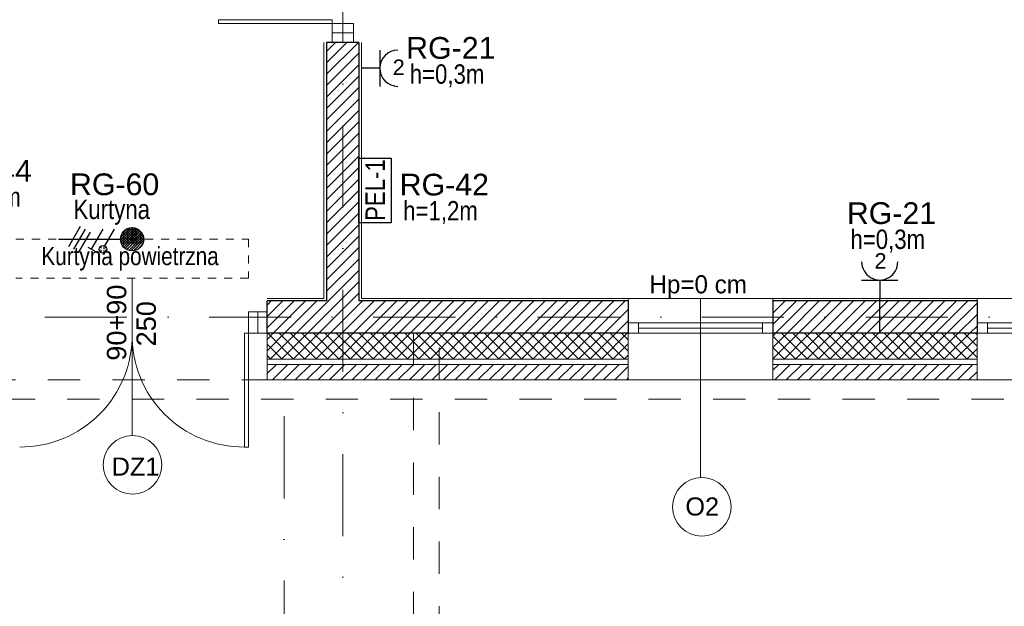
# Model space of a CAD drawing. Header units: metres. Extents: x 10441 to 19716, y -6570 to 1447.
# Tile 45 of 57: x 16831 to 17593, y -4465 to -4011. Entities that reach past the tile are written whole.
import ezdxf
from ezdxf.enums import TextEntityAlignment as Align

# ---------------------------------------------------------------- set-up
doc = ezdxf.new("R2010")
doc.units = ezdxf.units.M
doc.header["$MEASUREMENT"] = 0
doc.linetypes.add('8', pattern=[0.5, 0.25, -0.25])
doc.linetypes.add('DASHDOT', pattern=[25.4, 12.7, -6.35, 0, -6.35])
for name, color, linetype, lineweight in [('#elektryczne', 8, 'Continuous', 20), ('A_B.CIENKIE', 8, 'Continuous', 9), ('A_DRZWI', 8, 'Continuous', 5), ('A_HACZE', 8, 'Continuous', 5), ('A_OPISY', 8, 'Continuous', 18), ('A_OSIE', 8, 'Continuous', 13), ('A_OZACZENIE DRZWI', 8, 'Continuous', 13), ('A_OZNACZENIA OKIEN', 8, 'Continuous', 13), ('A_PROJEKTOWANE ŚCIANY MUROWANE NOŚNE', 8, 'Continuous', 30), ('A_STAL CIENKIE', 8, 'Continuous', 0), ('A_STOLARKA', 8, 'Continuous', 5), ('A_TYNK', 8, 'Continuous', 5), ('A_WYMIARY WEWNETRZNE', 8, 'Continuous', 18), ('A_WYPOSAZENIE', 8, 'Continuous', 5), ('EB_obwody', 8, 'Continuous', 13)]:
    doc.layers.add(name, color=color, linetype=linetype, lineweight=lineweight)
doc.layers.add('A_OZNACZENIA WARSTW', color=8, linetype='Continuous')
doc.layers.add('EB_gniazda', color=1, linetype='Continuous')
doc.styles.add('ARIAL', font='arial.ttf')
doc.styles.add('GENERATED_STYLE_2', font='ARIALN.TTF')
doc.styles.add('m1_romans', font='romans.shx', dxfattribs={"width": 0.8})
doc.styles.add('opisy okien', font='txt', dxfattribs={"height": 15})

# ---------------------------------------------------------------- blocks, each defined once
blk = doc.blocks.new('A$C2DA918A7')
at = {"layer": 'A_OZACZENIE DRZWI'}
blk.add_line((-34.51165960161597, 1.11734898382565e-05), (34.51165960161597, -1.11734898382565e-05), dxfattribs=at)
at = {"layer": 'A_OZACZENIE DRZWI', "ltscale": 0.1, "style": 'm1_romans', "width": 0.8}
blk.add_attdef('SZEROKOSC', text='', height=9.999999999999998, rotation=359.9999866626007, dxfattribs=at).set_placement((0, 0), align=Align.BOTTOM_CENTER)
blk.add_attdef('WYSOKOSC', text='', height=9.999999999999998, rotation=359.9999866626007, dxfattribs=at).set_placement((-0.8503443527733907, -3.39353739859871), align=Align.TOP_CENTER)
blk = doc.blocks.new('podkład')
at = {"layer": 'A_B.CIENKIE', "color": 8, "linetype": '8', "ltscale": 100}
for p, q in [((12953.48930023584, -3333.647664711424), (12953.48930071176, -2008.699123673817)), ((12973.48930023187, -3344.699123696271), (12973.48930071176, -2008.699123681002))]:
    blk.add_line(p, q, dxfattribs=at)
at = {"layer": 'A_DRZWI', "color": 8, "ltscale": 2}
for p, q in [((12890.55110052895, -1776.421937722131), (12907.05110049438, -1776.421937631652)), ((12833.02393439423, -2008.699123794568), (12833.02393430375, -1992.19912382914))]:
    blk.add_line(p, q, dxfattribs=at)
for points in [[(12802.55110048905, -1769.144752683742), (12802.55110056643, -1766.144752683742), (12890.55110056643, -1766.144754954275), (12890.55110048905, -1769.144754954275)], [(12907.05110045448, -1769.144761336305), (12907.05110053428, -1783.699126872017), (12890.55110056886, -1783.699120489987), (12890.55110048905, -1769.144754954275)], [(12825.7467580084, -1992.199123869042), (12840.30112354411, -1992.199123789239), (12840.30111716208, -2008.699123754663), (12825.74675162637, -2008.699123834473)], [(12825.74674935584, -2096.699123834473), (12822.74674935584, -2096.699123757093), (12822.74675162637, -2008.699123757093), (12825.74675162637, -2008.699123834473)]]:
    blk.add_lwpolyline(points, close=True, dxfattribs=at)
for centre, start, end in [((12649.44542770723, -2010.354527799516), 269.5362280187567, 1.09889581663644), ((12822.04807548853, -2010.354527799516), 178.9011041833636, 270.4637719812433)]:
    blk.add_arc(centre, 86.31719918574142, start, end, dxfattribs=at)
at = {"layer": 'A_HACZE', "color": 8, "linetype": 'Continuous'}
for p, q in [((12910.89059645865, -1783.699123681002), (12886.30110023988, -1808.288619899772)), ((12902.05176169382, -1783.699123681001), (12886.30110035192, -1799.449785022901)), ((12893.21292692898, -1783.699123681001), (12886.30110046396, -1790.61095014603)), ((12911.30110044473, -1792.127454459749), (12886.30110012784, -1817.127454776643)), ((12911.30110033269, -1800.966289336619), (12886.3011000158, -1825.966289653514)), ((12911.30110022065, -1809.80512421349), (12886.30109990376, -1834.805124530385)), ((12911.30110010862, -1818.643959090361), (12886.30109979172, -1843.643959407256)), ((12911.30109999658, -1827.482793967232), (12886.30109967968, -1852.482794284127)), ((12911.30109988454, -1836.321628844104), (12886.30109956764, -1861.321629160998)), ((12911.3010997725, -1845.160463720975), (12886.3010994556, -1870.160464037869)), ((12911.30109966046, -1853.999298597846), (12886.30109934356, -1878.99929891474)), ((12911.30109954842, -1862.838133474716), (12886.30109923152, -1887.838133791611)), ((12911.30109943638, -1871.676968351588), (12886.30109911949, -1896.676968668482)), ((12911.30109932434, -1880.515803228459), (12886.30109900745, -1905.515803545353)), ((12911.3010992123, -1889.35463810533), (12886.30109889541, -1914.354638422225)), ((12911.30109910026, -1898.193472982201), (12886.30109878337, -1923.193473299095)), ((12911.30109898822, -1907.032307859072), (12886.30109867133, -1932.032308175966)), ((12911.30109887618, -1915.871142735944), (12886.30109855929, -1940.871143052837)), ((12911.30109876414, -1924.709977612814), (12886.30109844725, -1949.709977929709)), ((12911.30109865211, -1933.548812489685), (12886.30109833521, -1958.548812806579)), ((12911.30109854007, -1942.387647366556), (12886.30109822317, -1967.38764768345)), ((12911.30109842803, -1951.226482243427), (12886.30109811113, -1976.226482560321)), ((12911.30109831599, -1960.065317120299), (12862.66729175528, -2008.699123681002)), ((12911.30109820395, -1968.904151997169), (12871.50612652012, -2008.699123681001)), ((12911.30109809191, -1977.742986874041), (12880.34496128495, -2008.699123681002)), ((12861.15078746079, -1983.699123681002), (12840.30193619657, -2004.547974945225)), ((12852.31195269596, -1983.699123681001), (12840.3023693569, -1995.708707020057)), ((12843.47311793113, -1983.699123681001), (12840.30280251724, -1986.869439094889)), ((12869.98962222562, -1983.699123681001), (12844.98962222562, -2008.699123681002)), ((12878.82845699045, -1983.699123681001), (12853.82845699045, -2008.699123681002)), ((12914.18379604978, -1983.699123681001), (12889.18379604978, -2008.699123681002)), ((12923.02263081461, -1983.699123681), (12898.02263081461, -2008.699123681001)), ((12931.86146557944, -1983.699123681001), (12906.86146557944, -2008.699123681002)), ((12940.70030034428, -1983.699123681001), (12915.70030034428, -2008.699123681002)), ((12949.53913510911, -1983.699123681), (12924.53913510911, -2008.699123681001)), ((12958.37796987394, -1983.699123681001), (12933.37796987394, -2008.699123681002)), ((12967.21680463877, -1983.699123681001), (12942.21680463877, -2008.699123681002)), ((12976.0556394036, -1983.699123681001), (12951.0556394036, -2008.699123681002)), ((12984.89447416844, -1983.699123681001), (12959.89447416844, -2008.699123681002)), ((12993.73330893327, -1983.699123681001), (12968.73330893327, -2008.699123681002)), ((13002.5721436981, -1983.699123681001), (12977.5721436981, -2008.699123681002)), ((13011.41097846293, -1983.699123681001), (12986.41097846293, -2008.699123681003)), ((13020.24981322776, -1983.699123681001), (12995.24981322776, -2008.699123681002)), ((13029.08864799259, -1983.699123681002), (13004.08864799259, -2008.699123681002)), ((13037.92748275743, -1983.699123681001), (13012.92748275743, -2008.699123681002)), ((13046.76631752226, -1983.699123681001), (13021.76631752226, -2008.699123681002)), ((13055.60515228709, -1983.699123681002), (13030.60515228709, -2008.699123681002)), ((13064.44398705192, -1983.699123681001), (13039.44398705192, -2008.699123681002)), ((13073.28282181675, -1983.699123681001), (13048.28282181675, -2008.699123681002)), ((13082.12165658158, -1983.699123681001), (13057.12165658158, -2008.699123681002)), ((13090.96049134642, -1983.699123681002), (13065.96049134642, -2008.699123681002)), ((13099.79932611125, -1983.699123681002), (13074.79932611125, -2008.699123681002)), ((13108.63816087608, -1983.699123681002), (13083.63816087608, -2008.699123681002)), ((13117.47699564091, -1983.699123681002), (13092.47699564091, -2008.699123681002)), ((13250.05951711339, -1983.699123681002), (13231.80109801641, -2001.957542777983)), ((13241.22068234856, -1983.699123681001), (13231.80109801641, -1993.118708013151)), ((13232.38184758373, -1983.699123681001), (13231.80109801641, -1984.279873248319)), ((13258.89835187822, -1983.699123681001), (13233.89835187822, -2008.699123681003)), ((13267.73718664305, -1983.699123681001), (13242.73718664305, -2008.699123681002)), ((13276.57602140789, -1983.699123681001), (13251.57602140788, -2008.699123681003)), ((13285.41485617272, -1983.699123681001), (13260.41485617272, -2008.699123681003)), ((13294.25369093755, -1983.699123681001), (13269.25369093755, -2008.699123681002)), ((13303.09252570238, -1983.699123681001), (13278.09252570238, -2008.699123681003)), ((13311.93136046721, -1983.699123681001), (13286.93136046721, -2008.699123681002)), ((13320.77019523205, -1983.699123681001), (13295.77019523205, -2008.699123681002)), ((13329.60902999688, -1983.699123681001), (13304.60902999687, -2008.699123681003)), ((13338.44786476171, -1983.699123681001), (13313.44786476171, -2008.699123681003)), ((13347.28669952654, -1983.699123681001), (13322.28669952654, -2008.699123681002)), ((13356.12553429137, -1983.699123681), (13331.12553429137, -2008.699123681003)), ((13364.96436905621, -1983.699123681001), (13339.9643690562, -2008.699123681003)), ((13373.80320382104, -1983.699123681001), (13348.80320382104, -2008.699123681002)), ((13382.64203858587, -1983.699123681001), (13357.64203858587, -2008.699123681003)), ((13389.80109801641, -1985.378899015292), (13366.4808733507, -2008.699123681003)), ((13119.80109801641, -1990.213856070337), (13101.31583040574, -2008.699123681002)), ((13389.80109801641, -1994.217733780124), (13375.31970811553, -2008.699123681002)), ((13119.80109801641, -1999.052690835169), (13110.15466517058, -2008.699123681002)), ((13389.80109801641, -2003.056568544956), (13384.15854288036, -2008.699123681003)), ((12853.82845699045, -2008.699123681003), (12840.30112022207, -2022.226460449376)), ((12844.98962222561, -2008.699123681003), (12840.30112022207, -2013.387625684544)), ((12860.71805158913, -2028.699123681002), (12840.71805158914, -2008.699123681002)), ((12862.66729175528, -2008.699123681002), (12842.66729175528, -2028.699123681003)), ((12869.55688635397, -2028.699123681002), (12849.55688635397, -2008.699123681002)), ((12871.50612652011, -2008.699123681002), (12851.50612652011, -2028.699123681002)), ((12878.3957211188, -2028.699123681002), (12858.3957211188, -2008.699123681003)), ((12880.34496128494, -2008.699123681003), (12860.34496128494, -2028.699123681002)), ((12887.23455588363, -2028.699123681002), (12867.23455588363, -2008.699123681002)), ((12889.18379604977, -2008.699123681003), (12869.18379604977, -2028.699123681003)), ((12896.07339064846, -2028.699123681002), (12876.07339064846, -2008.699123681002)), ((12898.0226308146, -2008.699123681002), (12878.0226308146, -2028.699123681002)), ((12904.91222541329, -2028.699123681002), (12884.9122254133, -2008.699123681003)), ((12906.86146557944, -2008.699123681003), (12886.86146557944, -2028.699123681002)), ((12913.75106017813, -2028.699123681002), (12893.75106017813, -2008.699123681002)), ((12915.70030034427, -2008.699123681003), (12895.70030034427, -2028.699123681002)), ((12922.58989494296, -2028.699123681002), (12902.58989494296, -2008.699123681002)), ((12924.5391351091, -2008.699123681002), (12904.5391351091, -2028.699123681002)), ((12931.42872970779, -2028.699123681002), (12911.42872970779, -2008.699123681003)), ((12933.37796987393, -2008.699123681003), (12913.37796987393, -2028.699123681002)), ((12940.26756447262, -2028.699123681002), (12920.26756447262, -2008.699123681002)), ((12942.21680463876, -2008.699123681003), (12922.21680463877, -2028.699123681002)), ((12949.10639923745, -2028.699123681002), (12929.10639923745, -2008.699123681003)), ((12951.0556394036, -2008.699123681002), (12931.0556394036, -2028.699123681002)), ((12957.94523400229, -2028.699123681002), (12937.94523400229, -2008.699123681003)), ((12959.89447416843, -2008.699123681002), (12939.89447416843, -2028.699123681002)), ((12966.78406876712, -2028.699123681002), (12946.78406876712, -2008.699123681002)), ((12968.73330893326, -2008.699123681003), (12948.73330893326, -2028.699123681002)), ((12975.62290353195, -2028.699123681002), (12955.62290353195, -2008.699123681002)), ((12977.57214369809, -2008.699123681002), (12957.57214369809, -2028.699123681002)), ((12984.46173829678, -2028.699123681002), (12964.46173829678, -2008.699123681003)), ((12986.41097846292, -2008.699123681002), (12966.41097846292, -2028.699123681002)), ((12993.30057306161, -2028.699123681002), (12973.30057306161, -2008.699123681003)), ((12995.24981322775, -2008.699123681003), (12975.24981322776, -2028.699123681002)), ((13002.13940782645, -2028.699123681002), (12982.13940782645, -2008.699123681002)), ((13004.08864799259, -2008.699123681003), (12984.08864799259, -2028.699123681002)), ((13010.97824259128, -2028.699123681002), (12990.97824259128, -2008.699123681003)), ((13012.92748275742, -2008.699123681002), (12992.92748275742, -2028.699123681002)), ((13019.81707735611, -2028.699123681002), (12999.81707735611, -2008.699123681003)), ((13021.76631752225, -2008.699123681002), (13001.76631752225, -2028.699123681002)), ((13028.65591212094, -2028.699123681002), (13008.65591212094, -2008.699123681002)), ((13030.60515228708, -2008.699123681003), (13010.60515228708, -2028.699123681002)), ((13037.49474688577, -2028.699123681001), (13017.49474688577, -2008.699123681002)), ((13039.44398705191, -2008.699123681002), (13019.44398705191, -2028.699123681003)), ((13046.3335816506, -2028.699123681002), (13026.3335816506, -2008.699123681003)), ((13048.28282181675, -2008.699123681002), (13028.28282181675, -2028.699123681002)), ((13055.17241641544, -2028.699123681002), (13035.17241641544, -2008.699123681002)), ((13057.12165658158, -2008.699123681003), (13037.12165658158, -2028.699123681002)), ((13064.01125118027, -2028.699123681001), (13044.01125118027, -2008.699123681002)), ((13065.96049134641, -2008.699123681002), (13045.96049134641, -2028.699123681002)), ((13072.8500859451, -2028.699123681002), (13052.8500859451, -2008.699123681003)), ((13074.79932611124, -2008.699123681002), (13054.79932611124, -2028.699123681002)), ((13081.68892070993, -2028.699123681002), (13061.68892070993, -2008.699123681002)), ((13083.63816087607, -2008.699123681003), (13063.63816087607, -2028.699123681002)), ((13090.52775547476, -2028.699123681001), (13070.52775547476, -2008.699123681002)), ((13092.47699564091, -2008.699123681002), (13072.47699564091, -2028.699123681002)), ((13099.3665902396, -2028.699123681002), (13079.3665902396, -2008.699123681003)), ((13101.31583040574, -2008.699123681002), (13081.31583040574, -2028.699123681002)), ((13108.20542500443, -2028.699123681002), (13088.20542500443, -2008.699123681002)), ((13110.15466517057, -2008.699123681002), (13090.15466517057, -2028.699123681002)), ((13117.04425976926, -2028.699123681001), (13097.04425976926, -2008.699123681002)), ((13118.9934999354, -2008.699123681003), (13098.9934999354, -2028.699123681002)), ((13119.80109801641, -2022.61712716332), (13105.88309453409, -2008.699123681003)), ((13119.80109801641, -2013.778292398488), (13114.72192929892, -2008.699123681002)), ((13119.80109801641, -2007.891525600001), (13118.99349993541, -2008.699123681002)), ((13251.57602140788, -2008.699123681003), (13231.80109801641, -2028.474047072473)), ((13242.73718664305, -2008.699123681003), (13231.80109801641, -2019.63521230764)), ((13233.89835187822, -2008.699123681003), (13231.80109801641, -2010.796377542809)), ((13249.62678124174, -2028.699123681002), (13231.80109801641, -2010.873440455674)), ((13258.46561600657, -2028.699123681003), (13238.46561600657, -2008.699123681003)), ((13260.41485617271, -2008.699123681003), (13240.41485617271, -2028.699123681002)), ((13267.3044507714, -2028.699123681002), (13247.3044507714, -2008.699123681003)), ((13269.25369093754, -2008.699123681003), (13249.25369093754, -2028.699123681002)), ((13276.14328553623, -2028.699123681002), (13256.14328553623, -2008.699123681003)), ((13278.09252570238, -2008.699123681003), (13258.09252570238, -2028.699123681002)), ((13284.98212030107, -2028.699123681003), (13264.98212030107, -2008.699123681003)), ((13286.93136046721, -2008.699123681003), (13266.93136046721, -2028.699123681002)), ((13293.8209550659, -2028.699123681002), (13273.8209550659, -2008.699123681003)), ((13295.77019523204, -2008.699123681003), (13275.77019523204, -2028.699123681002)), ((13302.65978983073, -2028.699123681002), (13282.65978983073, -2008.699123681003)), ((13304.60902999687, -2008.699123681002), (13284.60902999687, -2028.699123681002)), ((13311.49862459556, -2028.699123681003), (13291.49862459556, -2008.699123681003)), ((13313.4478647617, -2008.699123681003), (13293.4478647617, -2028.699123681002)), ((13320.33745936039, -2028.699123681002), (13300.33745936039, -2008.699123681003)), ((13322.28669952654, -2008.699123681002), (13302.28669952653, -2028.699123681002)), ((13329.17629412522, -2028.699123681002), (13309.17629412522, -2008.699123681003)), ((13331.12553429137, -2008.699123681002), (13311.12553429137, -2028.699123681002)), ((13338.01512889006, -2028.699123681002), (13318.01512889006, -2008.699123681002)), ((13339.9643690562, -2008.699123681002), (13319.9643690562, -2028.699123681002)), ((13346.85396365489, -2028.699123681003), (13326.85396365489, -2008.699123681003)), ((13348.80320382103, -2008.699123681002), (13328.80320382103, -2028.699123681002)), ((13355.69279841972, -2028.699123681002), (13335.69279841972, -2008.699123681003)), ((13357.64203858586, -2008.699123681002), (13337.64203858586, -2028.699123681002)), ((13364.53163318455, -2028.699123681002), (13344.53163318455, -2008.699123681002)), ((13366.48087335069, -2008.699123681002), (13346.48087335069, -2028.699123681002)), ((13373.37046794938, -2028.699123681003), (13353.37046794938, -2008.699123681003)), ((13375.31970811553, -2008.699123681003), (13355.31970811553, -2028.699123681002)), ((13382.20930271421, -2028.699123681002), (13362.20930271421, -2008.699123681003)), ((13384.15854288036, -2008.699123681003), (13364.15854288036, -2028.699123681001)), ((13389.80109801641, -2027.452084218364), (13371.04813747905, -2008.699123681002)), ((13389.80109801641, -2011.895403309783), (13372.99737764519, -2028.699123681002)), ((13389.80109801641, -2018.613249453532), (13379.88697224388, -2008.699123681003)), ((13389.80109801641, -2009.7744146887), (13388.72580700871, -2008.699123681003)), ((12851.8792168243, -2028.699123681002), (12840.30112022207, -2017.121027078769)), ((13119.80109801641, -2016.730360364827), (13107.83233470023, -2028.699123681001)), ((13240.7879464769, -2028.699123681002), (13231.80109801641, -2019.712275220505)), ((12843.04038205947, -2028.699123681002), (12840.30112022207, -2025.959861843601)), ((13119.80109801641, -2025.569195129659), (13116.67116946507, -2028.699123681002)), ((13389.80109801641, -2020.734238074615), (13381.83621241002, -2028.699123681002)), ((12847.50612652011, -2032.699123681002), (12840.30234532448, -2039.902904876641)), ((12856.34496128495, -2032.699123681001), (12844.34496128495, -2044.699123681)), ((12865.18379604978, -2032.699123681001), (12853.18379604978, -2044.699123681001)), ((12874.02263081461, -2032.699123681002), (12862.02263081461, -2044.699123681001)), ((12882.86146557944, -2032.699123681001), (12870.86146557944, -2044.699123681)), ((12891.70030034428, -2032.699123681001), (12879.70030034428, -2044.699123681)), ((12900.53913510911, -2032.699123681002), (12888.53913510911, -2044.699123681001)), ((12909.37796987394, -2032.699123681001), (12897.37796987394, -2044.699123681)), ((12918.21680463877, -2032.699123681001), (12906.21680463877, -2044.699123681)), ((12927.0556394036, -2032.699123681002), (12915.0556394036, -2044.699123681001)), ((12935.89447416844, -2032.699123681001), (12923.89447416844, -2044.699123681)), ((12944.73330893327, -2032.699123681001), (12932.73330893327, -2044.699123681)), ((12953.5721436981, -2032.699123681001), (12941.5721436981, -2044.699123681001)), ((12962.41097846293, -2032.699123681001), (12950.41097846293, -2044.699123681)), ((12971.24981322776, -2032.699123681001), (12959.24981322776, -2044.699123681)), ((12980.08864799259, -2032.699123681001), (12968.08864799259, -2044.699123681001)), ((12988.92748275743, -2032.699123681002), (12976.92748275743, -2044.699123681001)), ((12997.76631752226, -2032.699123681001), (12985.76631752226, -2044.699123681)), ((13006.60515228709, -2032.699123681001), (12994.60515228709, -2044.699123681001)), ((13015.44398705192, -2032.699123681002), (13003.44398705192, -2044.699123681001)), ((13024.28282181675, -2032.699123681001), (13012.28282181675, -2044.699123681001)), ((13033.12165658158, -2032.699123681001), (13021.12165658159, -2044.699123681)), ((13041.96049134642, -2032.699123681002), (13029.96049134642, -2044.699123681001)), ((13050.79932611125, -2032.699123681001), (13038.79932611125, -2044.699123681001)), ((13059.63816087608, -2032.699123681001), (13047.63816087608, -2044.699123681)), ((13068.47699564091, -2032.699123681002), (13056.47699564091, -2044.699123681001)), ((13077.31583040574, -2032.699123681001), (13065.31583040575, -2044.699123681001)), ((13086.15466517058, -2032.699123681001), (13074.15466517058, -2044.699123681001)), ((13094.99349993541, -2032.699123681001), (13082.99349993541, -2044.699123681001)), ((13103.83233470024, -2032.699123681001), (13091.83233470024, -2044.699123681)), ((13112.67116946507, -2032.699123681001), (13100.67116946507, -2044.699123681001)), ((13119.80109801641, -2034.408029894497), (13109.5100042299, -2044.699123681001)), ((13231.94911171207, -2028.699123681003), (13231.80109801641, -2028.551109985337)), ((13236.41485617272, -2032.699123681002), (13231.80109801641, -2037.31288183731)), ((13245.25369093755, -2032.699123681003), (13233.25369093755, -2044.699123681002)), ((13254.09252570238, -2032.699123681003), (13242.09252570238, -2044.699123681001)), ((13262.93136046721, -2032.699123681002), (13250.93136046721, -2044.699123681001)), ((13271.77019523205, -2032.699123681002), (13259.77019523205, -2044.699123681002)), ((13280.60902999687, -2032.699123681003), (13268.60902999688, -2044.699123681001)), ((13289.44786476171, -2032.699123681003), (13277.44786476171, -2044.699123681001)), ((13298.28669952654, -2032.699123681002), (13286.28669952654, -2044.699123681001)), ((13307.12553429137, -2032.699123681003), (13295.12553429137, -2044.699123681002)), ((13315.9643690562, -2032.699123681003), (13303.9643690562, -2044.699123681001)), ((13324.80320382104, -2032.699123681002), (13312.80320382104, -2044.699123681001)), ((13333.64203858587, -2032.699123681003), (13321.64203858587, -2044.699123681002)), ((13342.4808733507, -2032.699123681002), (13330.4808733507, -2044.699123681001)), ((13351.31970811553, -2032.699123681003), (13339.31970811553, -2044.699123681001)), ((13360.15854288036, -2032.699123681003), (13348.15854288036, -2044.699123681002)), ((13368.9973776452, -2032.699123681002), (13356.9973776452, -2044.699123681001)), ((13377.83621241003, -2032.699123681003), (13365.83621241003, -2044.699123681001)), ((13386.67504717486, -2032.699123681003), (13374.67504717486, -2044.699123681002)), ((13389.80109801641, -2038.411907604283), (13383.51388193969, -2044.699123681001)), ((13119.80109801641, -2043.246864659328), (13118.34883899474, -2044.699123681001))]:
    blk.add_line(p, q, dxfattribs=at)
at = {"layer": 'A_OSIE', "color": 8, "linetype": 'DASHDOT', "ltscale": 5}
for p, q in [((12898.80109801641, -449.791586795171), (12898.80109801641, -2335.959549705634)), ((14256.99008953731, -1996.199123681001), (10108.72888648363, -1996.199123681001)), ((12853.48929991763, -3407.364031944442), (12853.48929992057, -2044.699123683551))]:
    blk.add_line(p, q, dxfattribs=at)
at = {"layer": 'A_OZNACZENIA OKIEN', "color": 8}
blk.add_line((13175.80105579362, -2120.210369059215), (13175.80109801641, -1981.699123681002), dxfattribs=at)
at = {"layer": 'A_OZNACZENIA WARSTW', "color": 8, "linetype": 'Continuous'}
blk.add_line((13314.47204037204, -2008.699123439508), (13314.47204038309, -1981.699123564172), dxfattribs=at)
at = {"layer": 'A_PROJEKTOWANE ŚCIANY MUROWANE NOŚNE', "color": 8}
for p, q in [((12886.30109801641, -1783.699123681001), (12886.30109801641, -1983.699123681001)), ((12911.30109801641, -1783.699123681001), (12886.30109801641, -1783.699123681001)), ((12911.30109801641, -1783.699123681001), (12911.30109801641, -1983.699123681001)), ((12886.30109801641, -1983.699123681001), (12840.30234532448, -1983.699123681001)), ((12840.30234532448, -2008.699123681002), (12840.30234532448, -1983.699123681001)), ((13119.80109801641, -1983.699123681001), (12911.30109801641, -1983.699123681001)), ((13119.80109801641, -1983.699123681), (13119.80109801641, -2008.699123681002)), ((13389.80109801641, -1983.699123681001), (13231.80109801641, -1983.699123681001)), ((13231.80109801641, -1983.699123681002), (13231.80109801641, -2008.699123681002)), ((13389.80109801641, -1983.699123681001), (13389.80109801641, -2008.699123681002)), ((13119.80109801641, -2008.699123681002), (12840.30112022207, -2008.699123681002)), ((13389.80109801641, -2008.699123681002), (13231.80109801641, -2008.699123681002))]:
    blk.add_line(p, q, dxfattribs=at)
at = {"layer": 'A_STAL CIENKIE', "color": 8, "linetype": '8', "ltscale": 100}
for p, q in [((10470.61767534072, -2044.699123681), (13910.61767534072, -2044.699123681)), ((13910.61767534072, -2059.699123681), (10470.61767534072, -2059.699123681))]:
    blk.add_line(p, q, dxfattribs=at)
at = {"layer": 'A_STOLARKA', "color": 8}
for p, q in [((13119.80109801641, -2044.699123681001), (13119.80109801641, -1981.699123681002)), ((13119.80109801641, -1981.699123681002), (13231.80109801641, -1981.699123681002)), ((13231.80109801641, -1981.699123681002), (13231.80109801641, -2044.699123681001)), ((13389.80109801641, -2044.699123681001), (13389.80109801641, -1981.699123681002)), ((13389.80109801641, -1981.699123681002), (13689.80109801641, -1981.699123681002)), ((13231.80109801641, -2000.699123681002), (13119.80109801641, -2000.699123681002)), ((13119.80109801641, -2008.699123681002), (13119.80109801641, -2000.699123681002)), ((13119.80109801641, -2000.699123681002), (13127.80109801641, -2000.699123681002)), ((13127.80109801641, -2000.699123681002), (13127.80109801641, -2008.699123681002)), ((13223.80109801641, -2008.699123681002), (13223.80109801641, -2000.699123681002)), ((13223.80109801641, -2000.699123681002), (13231.80109801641, -2000.699123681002)), ((13231.80109801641, -2000.699123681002), (13231.80109801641, -2008.699123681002)), ((13689.80109801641, -2000.699123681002), (13389.80109801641, -2000.699123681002)), ((13389.80109801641, -2008.699123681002), (13389.80109801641, -2000.699123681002)), ((13389.80109801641, -2000.699123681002), (13397.80109801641, -2000.699123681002)), ((13397.80109801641, -2000.699123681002), (13397.80109801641, -2008.699123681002)), ((13223.80109801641, -2008.699123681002), (13119.80109801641, -2008.699123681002)), ((13127.80109801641, -2008.699123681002), (13119.80109801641, -2008.699123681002)), ((13223.80109801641, -2004.699123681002), (13127.80109801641, -2004.699123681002)), ((13231.80109801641, -2008.699123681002), (13223.80109801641, -2008.699123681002)), ((13231.80109801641, -2008.699123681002), (13227.80109801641, -2008.699123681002)), ((13681.80109801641, -2008.699123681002), (13389.80109801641, -2008.699123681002)), ((13397.80109801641, -2008.699123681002), (13389.80109801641, -2008.699123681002)), ((13577.80109801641, -2004.699123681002), (13397.80109801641, -2004.699123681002)), ((13231.80109801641, -2044.699123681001), (13119.80109801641, -2044.699123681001)), ((13689.80109801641, -2044.699123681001), (13389.80109801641, -2044.699123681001))]:
    blk.add_line(p, q, dxfattribs=at)
at = {"layer": 'A_TYNK', "color": 8}
for p, q in [((12884.30109801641, -1981.699123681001), (12884.30109801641, -1783.699123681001)), ((12913.30109801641, -1981.699123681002), (12913.30109801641, -1783.699123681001)), ((12840.30112022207, -1981.699123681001), (12884.30109801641, -1981.699123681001)), ((13119.80109801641, -1981.699123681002), (12913.30109801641, -1981.699123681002)), ((13847.61767534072, -1981.699123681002), (13231.80109801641, -1981.699123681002))]:
    blk.add_line(p, q, dxfattribs=at)
at = {"layer": 'A_TYNK', "color": 8, "linetype": 'Continuous'}
for p, q in [((12840.30112022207, -2008.699123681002), (12840.30112022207, -2028.699123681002)), ((13119.80109801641, -2028.699123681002), (12840.30112022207, -2028.699123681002)), ((12840.30234532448, -2028.699123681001), (12840.30234532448, -2044.699123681)), ((13119.80109801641, -2028.699123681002), (12840.30234532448, -2028.699123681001)), ((13119.80109801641, -2032.699123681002), (12840.30234532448, -2032.699123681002)), ((13119.80109801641, -2028.699123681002), (13119.80109801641, -2044.699123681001)), ((13389.80109801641, -2028.699123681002), (13231.80109801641, -2028.699123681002)), ((13231.80109801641, -2028.699123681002), (13231.80109801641, -2044.699123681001)), ((13389.80109801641, -2028.699123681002), (13231.80109801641, -2028.699123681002)), ((13389.80109801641, -2032.699123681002), (13231.80109801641, -2032.699123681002)), ((13389.80109801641, -2028.699123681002), (13389.80109801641, -2044.699123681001)), ((13119.80109801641, -2044.699123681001), (12840.30234532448, -2044.699123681)), ((13389.80109801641, -2044.699123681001), (13231.80109801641, -2044.699123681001))]:
    blk.add_line(p, q, dxfattribs=at)
at = {"layer": 'A_WYMIARY WEWNETRZNE', "color": 8, "linetype": 'Continuous'}
blk.add_line((12735.74676544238, -1965.937482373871), (12735.74676544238, -2087.71703781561), dxfattribs=at)
for centre, radius in [((12736.02122686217, -2110.388489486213), 22.67311292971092), ((13176.75842367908, -2142.968615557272), 22.6297797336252)]:
    blk.add_circle(centre, radius, dxfattribs=at)
at = {"layer": 'A_WYPOSAZENIE', "color": 8, "linetype": '8', "ltscale": 25}
for p, q in [((12645.74676544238, -1935.937482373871), (12825.74676544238, -1935.937482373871)), ((12825.74676544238, -1935.937482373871), (12825.74676544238, -1965.937482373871)), ((12825.74676544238, -1965.937482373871), (12645.74676544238, -1965.937482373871))]:
    blk.add_line(p, q, dxfattribs=at)
at = {"layer": 'A_OZACZENIE DRZWI', "color": 8, "ltscale": 0.1}
ref = blk.add_blockref('A$C2DA918A7', (12735.74675426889, -2000.449141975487), dxfattribs=dict(at, rotation=90.00000000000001))
ref.add_attrib('WYSOKOSC', '250', dxfattribs={"ltscale": 0.1, "height": 15, "rotation": 89.99998666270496, "style": 'ARIAL'}).set_placement((12739.14029166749, -2001.29948632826), align=Align.TOP_CENTER)
ref.add_attrib('SZEROKOSC', '90+90', dxfattribs={"ltscale": 0.1, "height": 15, "rotation": 89.99998666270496, "style": 'ARIAL'}).set_placement((12735.74675426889, -2000.449141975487), align=Align.BOTTOM_CENTER)
at = {"layer": 'A_OPISY', "color": 8, "linetype": 'Continuous', "lineweight": 18, "style": 'GENERATED_STYLE_2'}
blk.add_text('Kurtyna powietrzna', height=14, dxfattribs=at).set_placement((12665.55263553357, -1955.959452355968))
at = {"layer": 'A_OZACZENIE DRZWI', "color": 8, "ltscale": 0.1, "style": 'm1_romans', "width": 0.8}
for height, rotation, p in [(9.999999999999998, 98.48606379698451, (12735.07340499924, -773.1345972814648)), (9.999999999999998, 359.9999866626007, (12573.80109761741, -1012.699123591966)), (10, 89.99998666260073, (11565.28648170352, -1150.140513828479)), (10, 89.99998666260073, (11872.28647681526, -1150.140513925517)), (10, 89.99998666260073, (12230.0299382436, -1245.640516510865)), (10, 89.99998666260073, (12385.87455241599, -1249.440511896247)), (10, 89.99998666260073, (11565.28648170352, -1370.893575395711)), (10, 89.99998666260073, (11872.28645446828, -1370.893572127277)), (10, 89.99998666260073, (12230.02996477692, -1370.893572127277)), (10, 89.99998666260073, (12389.30112414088, -1370.893575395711)), (10, 89.99998666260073, (11748.79356551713, -1556.148106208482)), (10, 89.99998666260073, (11986.60303356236, -1556.148106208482)), (10, 89.99998666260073, (12389.30112414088, -1556.148106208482)), (9.999999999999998, 359.9999866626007, (12235.05107882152, -1664.199726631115)), (9.999999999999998, 359.9999866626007, (12235.05108258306, -1880.199727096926)), (10, 89.99998666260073, (11745.78146827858, -2001.940509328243))]:
    blk.add_attdef('SZEROKOSC', text='', height=height, rotation=rotation, dxfattribs=at).set_placement(p, align=Align.BOTTOM_CENTER)
for height, rotation, p in [(9.999999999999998, 98.48606379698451, (12738.55527363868, -773.4748506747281)), (9.999999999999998, 359.9999866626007, (12572.95075326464, -1016.092660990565)), (10, 89.99998666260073, (11568.68001910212, -1150.990858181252)), (10, 89.99998666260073, (11875.68001421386, -1150.99085827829)), (10, 89.99998666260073, (12233.4234756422, -1246.490860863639)), (10, 89.99998666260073, (12389.26808981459, -1250.29085624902)), (10, 89.99998666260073, (11568.68001910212, -1371.743919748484)), (10, 89.99998666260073, (11875.67999186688, -1371.743916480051)), (10, 89.99998666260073, (12233.42350217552, -1371.743916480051)), (10, 89.99998666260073, (12392.69466153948, -1371.743919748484)), (10, 89.99998666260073, (11752.18710291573, -1556.998450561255)), (10, 89.99998666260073, (11989.99657096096, -1556.998450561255)), (10, 89.99998666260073, (12392.69466153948, -1556.998450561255)), (9.999999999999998, 359.9999866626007, (12234.20073446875, -1667.593264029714)), (9.999999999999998, 359.9999866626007, (12234.20073823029, -1883.593264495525)), (10, 89.99998666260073, (11749.17500567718, -2002.790853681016))]:
    blk.add_attdef('WYSOKOSC', text='', height=height, rotation=rotation, dxfattribs=at).set_placement(p, align=Align.TOP_CENTER)
at = {"layer": 'A_OZNACZENIA OKIEN', "color": 8, "linetype": 'Continuous', "lineweight": 18}
for s, style, p in [('Hp=0 cm', 'opisy okien', (13136.24584562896, -1977.81235696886)), ('DZ1', 'ARIAL', (12719.97707591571, -2118.750979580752)), ('O2', 'ARIAL', (13164.04474836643, -2149.626787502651))]:
    blk.add_text(s, height=14, dxfattribs=dict(at, style=style)).set_placement(p)
at = {"layer": 'A_OZNACZENIA OKIEN', "color": 8, "ltscale": 0.1, "style": 'm1_romans', "width": 0.8}
for rotation, p in [(278.8676103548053, (13373.70664788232, -593.0389180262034)), (278.8676103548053, (12983.87047797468, -650.7428324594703)), (278.8676103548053, (12445.73344982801, -730.3954332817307)), (278.8676103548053, (12224.14761391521, -763.193563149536)), (1.333739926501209e-05, (14017.48017931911, -900.0312284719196)), (278.8676103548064, (11021.54002507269, -941.1980809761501)), (278.8676103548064, (10640.68906773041, -997.5678272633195)), (1.333739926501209e-05, (14017.48017931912, -1574.699076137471)), (89.99998666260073, (10819.60299063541, -2080.704484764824)), (89.99998666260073, (11204.60299063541, -2080.704484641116)), (89.99998666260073, (11970.60303479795, -2080.704484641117)), (89.99998666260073, (13175.80106696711, -2080.704484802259)), (89.99998666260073, (13539.80106696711, -2080.704484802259))]:
    blk.add_attdef('SZEROKOSC', text='', height=10, rotation=rotation, dxfattribs=at).set_placement(p, align=Align.BOTTOM_CENTER)
for rotation, p in [(278.8676103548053, (13403.2764654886, -587.5649020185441)), (278.8676103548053, (13013.44029558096, -645.2688164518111)), (278.8676103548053, (12475.3032674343, -724.9214172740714)), (278.8676103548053, (12253.7174315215, -757.7195471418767)), (1.333739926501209e-05, (14011.09242843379, -903.424767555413)), (278.8676103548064, (11051.10984267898, -935.7240649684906)), (278.8676103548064, (10670.2588853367, -992.09381125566)), (1.333739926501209e-05, (14011.0924284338, -1578.092615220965)), (89.99998666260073, (10822.99652803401, -2081.554829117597)), (89.99998666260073, (11207.99652803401, -2081.55482899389)), (89.99998666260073, (11973.99657219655, -2081.55482899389)), (89.99998666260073, (13179.19460436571, -2081.554829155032)), (89.99998666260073, (13543.19460436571, -2081.554829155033))]:
    blk.add_attdef('WYSOKOSC', text='', height=10, rotation=rotation, dxfattribs=at).set_placement(p, align=Align.TOP_CENTER)
blk = doc.blocks.new('*U202')
at = {"layer": 'EB_gniazda', "lineweight": 30}
for p, q in [((-89923641.27206813, -54758981.53886176), (-89923641.27206847, -54759009.57530021)), ((-89923641.27206829, -54758995.55708098), (-89923655.49257392, -54758995.55708081))]:
    blk.add_line(p, q, dxfattribs=at)
blk.add_arc((-89923627.27209064, -54758995.55708115), 13.999977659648, 89.99999829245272, 269.9999982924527, dxfattribs=at)
at = {"layer": 'EB_gniazda', "linetype": 'Continuous', "insert": (-89923631.31769565, -54758988.79583126), "char_height": 12, "attachment_point": 1, "style": 'ARIAL'}
blk.add_mtext_dynamic_manual_height_columns('{\\C0;2}', width=397.3306308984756, gutter_width=1, heights=[0], dxfattribs=at)
blk = doc.blocks.new('*U201')
at = {"layer": 'EB_gniazda', "lineweight": 30}
for p, q in [((-89923641.28964579, -54759009.55639441), (-89923613.25320734, -54759009.55639476)), ((-89923627.27142656, -54759009.55639458), (-89923627.27142674, -54759023.7769002))]:
    blk.add_line(p, q, dxfattribs=at)
blk.add_arc((-89923627.27142641, -54758995.55641693), 13.99997765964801, 179.9999982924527, 359.9999982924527, dxfattribs=at)
at = {"layer": 'EB_gniazda', "linetype": 'Continuous', "insert": (-89923631.31769565, -54758988.79583126), "char_height": 12, "attachment_point": 1, "style": 'ARIAL'}
blk.add_mtext_dynamic_manual_height_columns('{\\C0;2}', width=397.3306308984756, gutter_width=1, heights=[0], dxfattribs=at)
blk = doc.blocks.new('*U195')
at = {"layer": 'EB_gniazda', "color": 1, "linetype": 'Continuous', "lineweight": 30}
blk.add_lwpolyline([(-89923277.5076978, -54758918.14873587), (-89923227.5076978, -54758918.14873587), (-89923227.5076978, -54758943.14873587), (-89923277.5076978, -54758943.14873587), (-89923277.5076978, -54758918.14873587)], dxfattribs=at)
at = {"layer": 'EB_gniazda', "color": 1, "lineweight": 30, "insert": (-89923252.2273815, -54758930.77211629), "char_height": 15, "width": 70.48006530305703, "attachment_point": 5, "style": 'opisy okien'}
blk.add_mtext('{\\fArial Narrow|b0|i0|c238|p39;\\C0;PEL-1}', dxfattribs=at)
blk = doc.blocks.new('*U240')
at = {"layer": 'EB_gniazda', "lineweight": 30}
h = blk.add_hatch(dxfattribs=at)
h.set_pattern_fill('SACNCR', color=256, scale=0.6000000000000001)
h.set_pattern_definition([(45, (-89913871.35817315, -54760209.86090794), (-1.01027881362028, 1.01027881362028), []), (45, (-89913870.34789315, -54760209.86090794), (-1.01027881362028, 1.01027881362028), [0, -1.428750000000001])])
h.paths.add_polyline_path([(-89923565.12494221, -54758680.44577149, 1), (-89923583.12494221, -54758680.44577149, 1)])
h = blk.add_hatch(dxfattribs=at)
h.set_pattern_fill('GOST_WOOD', color=256, scale=0.6000000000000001)
h.set_pattern_definition([(90, (-89913909.12585284, -54760069.3914465), (3.600000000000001, -2.204364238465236e-16), [6, -1.2]), (90, (-89913907.92585284, -54760070.5914465), (3.600000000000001, -2.204364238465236e-16), [3.600000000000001, -0.9000000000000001, 1.8, -0.9000000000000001]), (90, (-89913906.72585285, -54760072.3914465), (3.600000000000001, -2.204364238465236e-16), [6, -1.2])])
h.paths.add_polyline_path([(-89923593.62494221, -54758688.24000012, 1), (-89923599.62494221, -54758688.24000012, 1)])
for p, q in [((-89923623.02205653, -54758685.99000012), (-89923614.02205653, -54758670.40154285)), ((-89923619.12494221, -54758688.24000012), (-89923610.12494221, -54758672.65154285)), ((-89923615.22782789, -54758690.49000012), (-89923606.22782789, -54758674.90154285)), ((-89923605.62494221, -54758688.24000012), (-89923596.62494221, -54758672.65154285)), ((-89923595.12494221, -54758685.64192391), (-89923587.62494221, -54758672.65154285)), ((-89923631.12494221, -54758680.44577149), (-89923583.12494221, -54758680.44577149)), ((-89923603.026866, -54758689.74000012), (-89923608.22301842, -54758686.74000012))]:
    blk.add_line(p, q, dxfattribs=at)
for centre, radius in [((-89923574.12494221, -54758680.44577149), 9), ((-89923596.62494221, -54758688.24000012), 3)]:
    blk.add_circle(centre, radius, dxfattribs=at)

msp = doc.modelspace()

# ---------------------------------------------------------------- block references
at = {"layer": '#elektryczne', "color": 8, "linetype": 'Continuous', "lineweight": 18}
msp.add_blockref('podkład', (4182.372743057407, -2244.781175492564), dxfattribs=at)
at = {"layer": 'EB_gniazda', "color": 0, "linetype": 'Continuous', "lineweight": 30}
for name, p in [('*U202', (89940751.16641499, 54754947.07678164)), ('*U201', (89941124.11621018, 54754797.29660109))]:
    msp.add_blockref(name, p, dxfattribs=at)
at = {"layer": 'EB_gniazda', "color": 0, "linetype": 'Continuous', "lineweight": 30, "rotation": 89.99999964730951}
msp.add_blockref('*U195', (-54741823.92136119, 89919109.87012391), dxfattribs=at)
at = {"layer": 'EB_gniazda', "linetype": 'Continuous', "lineweight": 30}
msp.add_blockref('*U240', (89940492.24445072, 54754499.72711362), dxfattribs=at)

# ---------------------------------------------------------------- texts
at = {"layer": 'A_OPISY', "color": 0, "lineweight": 13, "char_height": 15, "width": 229.9369489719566, "attachment_point": 5, "style": 'opisy okien'}
for s, insert in [('\\pxql;{\\fArial Narrow|b0|i0|c238|p39;h=0,3m}', (17247.99526641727, -4054.360143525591)), ('\\pxql;{\\fArial Narrow|b0|i0|c238|p39;h=0,6m}', (16889.13556715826, -4149.426534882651)), ('\\pxql,t4;{\\fArial Narrow|b0|i0|c238|p39;Kurtyna}', (16987.75032296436, -4159.836714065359)), ('\\pxql;{\\fArial Narrow|b0|i0|c238|p39;h=1,2m}', (17242.94610355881, -4160.089302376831)), ('\\pxql;{\\fArial Narrow|b0|i0|c238|p39;h=0,3m}', (17589.1452838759, -4182.14210213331))]:
    msp.add_mtext(s, dxfattribs=dict(at, insert=insert))
at = {"layer": 'EB_obwody', "color": 5, "style": 'ARIAL'}
for s, p in [('RG-21', (17130.29038673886, -4041.143905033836)), ('RG-44', (16771.43068747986, -4136.210296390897)), ('RG-60', (16870.04544328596, -4146.620475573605)), ('RG-42', (17125.2412238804, -4146.873063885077)), ('RG-21', (17471.4404041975, -4168.925863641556))]:
    msp.add_text(s, height=16.8, rotation=4.268868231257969e-07, dxfattribs=at).set_placement(p)

doc.saveas('drawing.dxf')
